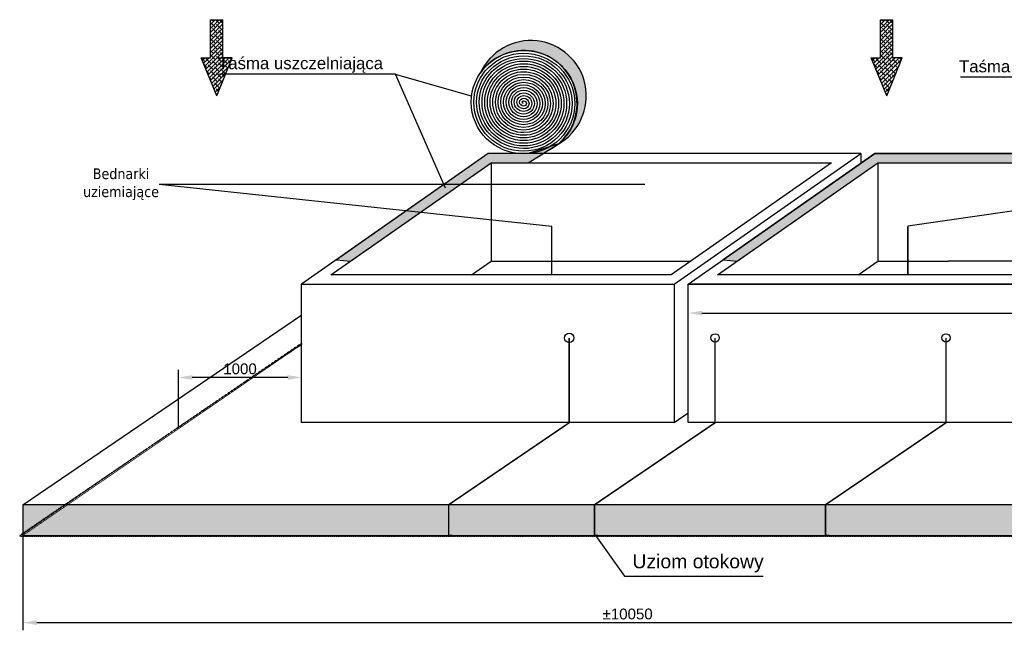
# Model space of a CAD drawing. Header units: millimetres. Extents: x 11359 to 209982, y 9392 to 44475.
# Tile 11 of 32: x 138473 to 144868, y 32074 to 36045. Entities that reach past the tile are written whole.
import ezdxf

# ---------------------------------------------------------------- set-up
doc = ezdxf.new("R2010")
doc.units = ezdxf.units.MM
doc.set_wipeout_variables(frame=1)
for name, pattern in [('DASHED', [19.049999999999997, 12.7, -6.35]), ('DASHED2', [0.375, 0.25, -0.125]), ('DASHEDX2', [38.099999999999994, 25.4, -12.7])]:
    doc.linetypes.add(name, pattern=pattern)
for name, color, linetype in [('Aparatura', 7, 'Continuous'), ('Obudowa', 7, 'Continuous'), ('WYMIARY', 252, 'Continuous')]:
    doc.layers.add(name, color=color, linetype=linetype)
doc.styles.add('Arial', font='arial.ttf')
doc.styles.get("Standard").update_dxf_attribs({"font": 'arial.ttf'})
doc.dimstyles.new('Manfred', dxfattribs={"dimtxt": 70, "dimasz": 90, "dimexe": 50, "dimexo": 0, "dimgap": 20, "dimtad": 1, "dimtoh": 1, "dimdec": 0, "dimzin": 0, "dimdsep": 46, "dimtxsty": 'Standard', "dimcen": 0.09, "dimclrd": 256, "dimclre": 256, "dimclrt": 256, "dimadec": 0, "dimazin": 0, "dimtfac": 1, "dimtdec": 4, "dimtofl": 0, "dimtmove": 0, "dimatfit": 3, "dimfxl": 1, "dimtolj": 1, "dimtzin": 0, "dimarcsym": 0})

# ---------------------------------------------------------------- blocks, each defined once
blk = doc.blocks.new('*D262')
at = {"layer": 'Defpoints', "color": 0, "transparency": 16777216}
for p in [(142814.4533655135, 34136.90121611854), (149884.4533655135, 34136.90121611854), (149884.4533655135, 33875.35198996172)]:
    blk.add_point(p, dxfattribs=at)
at = {"layer": 'WYMIARY', "lineweight": -2, "transparency": 16777216}
for p, q in [((142814.4533655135, 34136.90121611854), (142814.4533655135, 34186.90121611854)), ((149884.4533655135, 33875.35198996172), (149884.4533655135, 34186.90121611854)), ((142904.4533655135, 34136.90121611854), (149794.4533655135, 34136.90121611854))]:
    blk.add_line(p, q, dxfattribs=at)
at = {"layer": 'WYMIARY', "transparency": 16777216}
for points in [[(142904.4533655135, 34151.90121611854), (142904.4533655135, 34121.90121611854), (142814.4533655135, 34136.90121611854)], [(149794.4533655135, 34151.90121611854), (149794.4533655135, 34121.90121611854), (149884.4533655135, 34136.90121611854)]]:
    blk.add_solid(points, dxfattribs=at)
at = {"layer": 'WYMIARY', "transparency": 16777216, "insert": (146349.4533655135, 34192.64132525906), "char_height": 70, "attachment_point": 5}
blk.add_mtext('\\A1;7070', dxfattribs=at)
blk = doc.blocks.new('*D269')
at = {"layer": 'Defpoints', "color": 0, "transparency": 16777216}
for p in [(139504.4550782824, 33718.38567346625), (139504.4550782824, 33395.7730758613), (140304.4533655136, 33425.35198996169)]:
    blk.add_point(p, dxfattribs=at)
at = {"layer": 'WYMIARY', "lineweight": -2, "transparency": 16777216}
for p, q in [((139504.4550782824, 33395.7730758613), (139504.4550782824, 33768.38567346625)), ((140304.4533655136, 33425.35198996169), (140304.4533655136, 33768.38567346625)), ((140214.4533655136, 33718.38567346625), (139594.4550782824, 33718.38567346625))]:
    blk.add_line(p, q, dxfattribs=at)
at = {"layer": 'WYMIARY', "transparency": 16777216}
for points in [[(139594.4550782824, 33733.38567346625), (139594.4550782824, 33703.38567346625), (139504.4550782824, 33718.38567346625)], [(140214.4533655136, 33733.38567346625), (140214.4533655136, 33703.38567346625), (140304.4533655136, 33718.38567346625)]]:
    blk.add_solid(points, dxfattribs=at)
at = {"layer": 'WYMIARY', "color": 1, "transparency": 16777216, "insert": (139904.454221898, 33774.12578260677), "char_height": 70, "attachment_point": 5}
blk.add_mtext('\\A1;1000', dxfattribs=at)
blk = doc.blocks.new('*D270')
at = {"layer": 'Defpoints', "color": 0, "transparency": 16777216}
for p in [(150019.9953974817, 32790.86338329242, -49479680), (138493.9361895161, 32712.40900398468, -49479680), (150019.9953974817, 32124.39486092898)]:
    blk.add_point(p, dxfattribs=at).dxf.unprotected_set("ltscale", 0)
at = {"layer": 'WYMIARY', "lineweight": -2, "transparency": 16777216}
for p, q in [((150019.9953974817, 32790.86338329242), (150019.9953974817, 32074.39486092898)), ((138493.9361895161, 32712.40900398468), (138493.9361895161, 32074.39486092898)), ((138583.9361895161, 32124.39486092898), (149929.9953974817, 32124.39486092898))]:
    blk.add_line(p, q, dxfattribs=at).dxf.unprotected_set("ltscale", 0)
at = {"layer": 'WYMIARY', "transparency": 16777216}
for points in [[(138583.9361895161, 32139.39486092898), (138583.9361895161, 32109.39486092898), (138493.9361895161, 32124.39486092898)], [(149929.9953974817, 32139.39486092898), (149929.9953974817, 32109.39486092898), (150019.9953974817, 32124.39486092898)]]:
    blk.add_solid(points, dxfattribs=at).dxf.unprotected_set("ltscale", 0)
at = {"layer": 'WYMIARY', "color": 1, "transparency": 16777216, "insert": (142421.7331495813, 32180.1349700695), "char_height": 70, "attachment_point": 5}
blk.add_mtext('\\A1;%%p10050', dxfattribs=at).dxf.unprotected_set("ltscale", 0)

msp = doc.modelspace()

# ---------------------------------------------------------------- hatches: boundary and pattern name
at = {"layer": 'Aparatura'}
h = msp.add_hatch(dxfattribs=at)
h.set_pattern_fill('DOTS2', color=256, scale=5, style=0)
h.set_pattern_definition([(0, (84930.61955311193, -17562.22011336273), (0, 127), [0, -127]), (0, (84971.25955311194, -17559.68011336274), (0, 127), [0, -127]), (0, (84948.39955311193, -17531.74011336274), (0, 127), [0, -127]), (0, (84976.33955311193, -17511.42011336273), (0, 127), [0, -127]), (0, (84943.31955311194, -17503.80011336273), (0, 127), [0, -127]), (0, (84953.47955311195, -17473.32011336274), (0, 127), [0, -127]), (0, (84935.69955311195, -17450.46011336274), (0, 127), [0, -127]), (0, (84976.33955311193, -17453.00011336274), (0, 127), [0, -127]), (0, (85006.81955311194, -17447.92011336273), (0, 127), [0, -127]), (0, (85022.05955311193, -17478.40011336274), (0, 127), [0, -127]), (0, (85047.45955311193, -17480.94011336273), (0, 127), [0, -127]), (0, (85047.45955311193, -17526.66011336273), (0, 127), [0, -127]), (0, (85024.59955311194, -17541.90011336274), (0, 127), [0, -127]), (0, (84989.03955311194, -17534.28011336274), (0, 127), [0, -127]), (0, (85011.89955311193, -17511.42011336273), (0, 127), [0, -127]), (0, (84989.03955311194, -17488.56011336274), (0, 127), [0, -127]), (0, (85042.37955311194, -17559.68011336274), (0, 127), [0, -127])])
h.paths.add_polyline_path([(141004.448951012, 32690.90906843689), (150019.9953974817, 32690.88233103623), (150019.9953974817, 32890.84443554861), (138493.9251356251, 32891.53041007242), (138493.9251356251, 32691.56830556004)])
at = {"layer": 'Obudowa'}
h = msp.add_hatch(dxfattribs=at)
h.set_pattern_fill('ANSI38', color=256, scale=5.819777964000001, style=0)
h.set_pattern_definition([(45, (34643.17186982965, 11377.51676156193), (-13.06577417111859, 13.06577417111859), []), (135, (34643.17186982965, 11377.51676156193), (-39.19732251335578, 13.0657741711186), [46.19448758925, -27.71669255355])])
h.paths.add_polyline_path([(139752.9821276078, 35549.40428497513), (139854.0010958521, 35796.04529636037), (139793.3897149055, 35796.04529636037), (139793.3897149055, 36044.50932797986), (139712.57454031, 36044.50932797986), (139712.57454031, 35796.04529636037), (139651.9631593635, 35796.04529636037)])
h = msp.add_hatch(dxfattribs=at)
h.set_pattern_fill('ANSI38', color=256, scale=5.819777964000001, style=0)
h.set_pattern_definition([(45, (38994.65574902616, 11377.51676156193), (-13.06577417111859, 13.06577417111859), []), (135, (38994.65574902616, 11377.51676156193), (-39.19732251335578, 13.0657741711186), [46.19448758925, -27.71669255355])])
h.paths.add_polyline_path([(144104.4660068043, 35549.40428497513), (144205.4849750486, 35796.04529636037), (144144.873594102, 35796.04529636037), (144144.873594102, 36044.50932797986), (144064.0584195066, 36044.50932797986), (144064.0584195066, 35796.04529636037), (144003.44703856, 35796.04529636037)])
h = msp.add_hatch(color=253, dxfattribs=at)
edge = h.paths.add_edge_path()
edge.add_arc((141793.2930661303, 35548.87918607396), 360.1583296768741, 299.389583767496, 515.7646361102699)
edge.add_arc((141747.9417363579, 35499.25297306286), 345.1358437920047, -49.94616642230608, 145.1003862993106, ccw=False)

# ---------------------------------------------------------------- linework, layer by layer
for p, q in [((139712.57454031, 35796.04529636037, -49479680), (139712.57454031, 36044.50932797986, -49479680)), ((139712.57454031, 36044.50932797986, -49479680), (139793.3897149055, 36044.50932797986, -49479680)), ((139793.3897149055, 35796.04529636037, -49479680), (139793.3897149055, 36044.50932797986, -49479680)), ((144064.0584195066, 35796.04529636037, -49479680), (144064.0584195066, 36044.50932797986, -49479680)), ((144064.0584195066, 36044.50932797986, -49479680), (144144.873594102, 36044.50932797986, -49479680)), ((144144.873594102, 35796.04529636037, -49479680), (144144.873594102, 36044.50932797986, -49479680)), ((139752.9821276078, 35549.40428497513, -49479680), (139651.9631593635, 35796.04529636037, -49479680)), ((139651.9631593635, 35796.04529636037, -49479680), (139712.57454031, 35796.04529636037, -49479680)), ((139752.9821276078, 35549.40428497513, -49479680), (139854.0010958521, 35796.04529636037, -49479680)), ((139854.0010958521, 35796.04529636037, -49479680), (139793.3897149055, 35796.04529636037, -49479680)), ((144104.4660068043, 35549.40428497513, -49479680), (144003.44703856, 35796.04529636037, -49479680)), ((144003.44703856, 35796.04529636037, -49479680), (144064.0584195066, 35796.04529636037, -49479680)), ((144104.4660068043, 35549.40428497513, -49479680), (144205.4849750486, 35796.04529636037, -49479680)), ((144205.4849750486, 35796.04529636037, -49479680), (144144.873594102, 35796.04529636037, -49479680))]:
    msp.add_line(p, q, dxfattribs=at)
at = {"layer": 'Obudowa', "elevation": -49479680}
msp.add_lwpolyline([(138493.9075676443, 32890.86881472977), (139396.6081387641, 33505.61758247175)], dxfattribs=at)
msp.add_lwpolyline([(138493.9391898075, 32690.92841139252), (150019.9953974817, 32690.90884967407), (150019.9953974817, 32890.87095418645), (138493.911262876, 32890.87133122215)], close=True, dxfattribs=at)
at = {"layer": 'Obudowa', "color": 5, "linetype": 'DASHED2', "elevation": -49479680}
msp.add_lwpolyline([(150026.6575084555, 32686.41222923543), (138473.4709016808, 32686.40608051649), (138473.4709016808, 32686.40608051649), (150026.6575084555, 32686.41222923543)], close=True, dxfattribs=at).dxf.unprotected_set("ltscale", 0)
at = {"layer": 'Obudowa', "elevation": -49479680}
msp.add_lwpolyline([(142213.1134282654, 32690.90216269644), (142401.6069304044, 32426.07242167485), (143301.0519291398, 32426.07242167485)], dxfattribs=at).dxf.unprotected_set("ltscale", 0)
at = {"layer": 'Obudowa'}
for centre, radius, start, end in [((141793.2930661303, 35548.87918607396, -67002368), 360.1583296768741, 299.3895837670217, 155.7646361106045), ((141747.9417363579, 35499.25297306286, -67002368), 345.1358437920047, 310.0538335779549, 145.1003862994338)]:
    msp.add_arc(centre, radius, start, end, dxfattribs=at)
msp.add_open_spline([(140912.0785708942, 35690.71421808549, -67002368), (140912.0785708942, 35690.71421808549, -67002368), (141405.8255696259, 35548.9742439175, -67002368), (141405.8255696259, 35548.9742439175, -67002368)], degree=3, dxfattribs=at)

# ---------------------------------------------------------------- texts
at = {"layer": 'Obudowa', "char_height": 78, "width": 1724.299309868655, "attachment_point": 1, "style": 'Arial'}
for insert in [(139761.53885025, 35800.59176347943, -67002368), (144573.8298923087, 35780.02943987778, -49479680)]:
    msp.add_mtext('Taśma uszczelniająca', dxfattribs=dict(at, insert=insert))
at = {"layer": 'Obudowa', "color": 7, "insert": (139131.7388967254, 34974.51364085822, -49479680), "char_height": 50, "attachment_point": 5}
msp.add_mtext('\\fTahoma|b0|i0|c238|p32;\\H1.4x;Bednarki \\Puziemiające', dxfattribs=at)
at = {"layer": 'Obudowa', "insert": (142453.1973566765, 32567.7651822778, -49479680), "char_height": 89.98625788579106, "width": 1258.764231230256, "attachment_point": 1, "style": 'Arial'}
msp.add_mtext('Uziom otokowy', dxfattribs=at).dxf.unprotected_set("ltscale", 0)

# ---------------------------------------------------------------- dimensions: what is measured, and where the dimension line sits
at = {"layer": 'WYMIARY'}
dim = msp.add_linear_dim(base=(150019.9953974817, 32124.39486092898), p1=(138493.9361895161, 32712.40900398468, -49479680), p2=(150019.9953974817, 32790.86338329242, -49479680), text='%%p10050', dimstyle='Manfred', override={"dimtxsty": 'Standard', "dimclrt": 1, "dimtfill": 0, "dimtfillclr": 0}, dxfattribs=at)
dim.commit()
dim.dimension.update_dxf_attribs({"geometry": '*D270', "text_midpoint": (142421.7331495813, 32124.39486092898), "dimtype": 160})
dim.dimension.dxf.unprotected_set("ltscale", 0)

# ---------------------------------------------------------------- wipeouts: each hides what was drawn before it
msp.add_wipeout([(140304.4533655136, 34325.35198996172), (141516.79839106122, 35174.24511576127), (143936.79839106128, 35174.24511576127), (143936.79839106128, 35111.22643732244), (144026.79839106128, 35174.24511576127), (151096.79839106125, 35174.24511576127), (151096.79839106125, 34274.24511576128), (149884.4533655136, 33425.35198996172), (142814.4533655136, 33425.35198996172), (142814.4533655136, 33488.37066840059), (142724.4533655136, 33425.35198996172), (140304.4533655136, 33425.35198996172)]).translate(0, 0, -49479680).dxf.layer = 'Obudowa'

# ---------------------------------------------------------------- next in the draw order: hatches: boundary and pattern name
at = {"layer": 'Obudowa'}
for points in [[(140531.230625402, 34484.14313683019), (140622.9521530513, 34475.12076658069), (141535.7163183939, 35114.24511576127), (141776.1464312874, 35114.24511576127), (141973.2954434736, 35237.84437075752), (141775.0642635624, 35174.24511576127), (141516.7983910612, 35174.24511576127)], [(143041.230625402, 34484.14313683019), (143132.9521530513, 34475.12076658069), (144045.7163183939, 35114.24511576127), (146686.1464312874, 35114.24511576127), (146883.2954434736, 35237.84437075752), (146685.0642635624, 35174.24511576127), (144026.7983910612, 35174.24511576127)]]:
    msp.add_hatch(color=253, dxfattribs=at).paths.add_polyline_path(points)

# ---------------------------------------------------------------- next in the draw order: linework, layer by layer
at = {"layer": 'Aparatura'}
for points, elevation in [([(141516.7983910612, 35174.24511576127), (140304.4533655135, 34325.35198996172), (142724.4533655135, 34325.35198996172), (143936.7983910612, 35174.24511576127), (141516.7983910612, 35174.24511576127)], -67002368), ([(139379.9178561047, 34974.51364085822), (142533.5599373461, 34974.51364085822)], -49479680), ([(139379.9178561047, 34974.51364085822), (141928.4413199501, 34701.57897510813)], -49479680), ([(145981.1964654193, 34952.69038321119), (144241.9124294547, 34701.57897510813)], -49479680), ([(141535.7163183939, 34474.24511576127), (142107.260926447, 34474.24511576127)], -67002368), ([(142107.260926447, 34474.24511576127), (142832.4879786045, 34474.24511576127)], -67002368), ([(149992.4879786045, 34474.24511576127), (144504.7987017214, 34474.24511576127)], -49479680), ([(138493.9075676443, 32890.86881472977), (140299.3087098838, 34120.36635021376)], -49479680)]:
    msp.add_lwpolyline(points, dxfattribs=dict(at, elevation=elevation))
at = {"layer": 'Aparatura', "color": 3, "const_width": 10, "elevation": -9794551808}
for points in [[(142042.4533655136, 33975.60940973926), (142042.5038849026, 33424.14607926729), (141259.6113156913, 32890.9878454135), (141259.5608344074, 32691.01632782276), (141282.313487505, 32691.01623586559)], [(142989.4533655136, 33975.35198996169), (142989.5038849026, 33423.88865948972), (142206.6113156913, 32890.73042563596), (142206.5608344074, 32690.75890804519), (142229.313487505, 32690.75881608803)]]:
    msp.add_lwpolyline(points, dxfattribs=at)
at = {"layer": 'Aparatura', "color": 2, "linetype": 'DASHED', "ltscale": 3, "const_width": 10, "elevation": -9794551808}
for points in [[(142042.4533655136, 33975.60940973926), (142042.5038849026, 33424.14607926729), (141259.6113156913, 32890.9878454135), (141259.5608344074, 32691.01632782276), (141282.313487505, 32691.01623586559)], [(142989.4533655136, 33975.35198996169), (142989.5038849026, 33423.88865948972), (142206.6113156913, 32890.73042563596), (142206.5608344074, 32690.75890804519), (142229.313487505, 32690.75881608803)]]:
    msp.add_lwpolyline(points, dxfattribs=at)
at = {"layer": 'Aparatura', "color": 5, "const_width": 10, "elevation": -9794551808}
msp.add_lwpolyline([(144489.4533655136, 33975.35198996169), (144489.453370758, 33423.80543337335), (143706.6829259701, 32890.73036756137), (143706.6829257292, 32690.76826304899), (143731.9283376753, 32690.76826221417)], dxfattribs=at)
at = {"layer": 'Obudowa'}
for p, q in [((141535.7163183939, 35114.24511576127, -67002368), (141535.7163183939, 34474.24511576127, -67002368)), ((144045.7163183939, 35114.24511576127, -49479680), (144045.7163183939, 34474.24511576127, -49479680)), ((141408.7637779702, 34385.35198996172, -67002368), (141535.7163183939, 34474.24511576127, -67002368)), ((143918.7637779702, 34385.35198996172, -49479680), (144045.7163183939, 34474.24511576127, -49479680)), ((144045.7163183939, 34474.24511576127, -49479680), (144504.7987017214, 34474.24511576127, -67002368))]:
    msp.add_line(p, q, dxfattribs=at)
for points, elevation in [([(140531.230625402, 34484.14313683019), (140622.9521530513, 34475.12076658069), (141535.7163183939, 35114.24511576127), (141776.1464312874, 35114.24511576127), (141973.2954434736, 35237.84437075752), (141775.0642635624, 35174.24511576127), (141516.7983910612, 35174.24511576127), (140531.230625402, 34484.14313683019)], -67002368), ([(143041.230625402, 34484.14313683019), (143132.9521530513, 34475.12076658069), (144045.7163183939, 35114.24511576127), (146686.1464312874, 35114.24511576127), (146883.2954434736, 35237.84437075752), (146685.0642635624, 35174.24511576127), (144026.7983910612, 35174.24511576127), (143041.230625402, 34484.14313683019)], -49479680), ([(144026.7983910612, 35174.24511576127), (151096.7983910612, 35174.24511576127), (149884.4533655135, 34325.35198996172), (142814.4533655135, 34325.35198996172), (143201.3546983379, 34596.26321974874)], -49479680), ([(143201.3546983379, 34596.26321974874), (144026.7983910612, 35174.24511576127)], -49479680), ([(143936.7983910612, 35174.24511576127), (143936.7983910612, 35111.22643732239)], -49479680), ([(140795.9615060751, 34596.26321974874), (141535.7163183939, 35114.24511576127), (143746.5027029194, 35114.24511576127), (142705.5354381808, 34385.35198996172), (140494.7490536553, 34385.35198996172), (140795.9615060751, 34596.26321974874)], -67002368), ([(143305.9615060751, 34596.26321974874), (144045.7163183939, 35114.24511576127), (150906.5027029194, 35114.24511576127), (149865.5354381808, 34385.35198996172), (143004.7490536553, 34385.35198996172), (143305.9615060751, 34596.26321974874)], -49479680), ([(142724.4533655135, 33425.35198996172), (142814.4533655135, 33488.37066840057)], -49479680)]:
    msp.add_lwpolyline(points, dxfattribs=dict(at, elevation=elevation))
at = {"layer": 'Obudowa', "color": 3, "const_width": 5, "elevation": -49479680}
msp.add_lwpolyline([(140304.9785955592, 33933.78087272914), (138493.9075676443, 32690.90671021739), (150019.9953974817, 32690.88233103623), (152998.7926013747, 34710.61006482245), (151096.7983910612, 34719.65669077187)], dxfattribs=at).dxf.unprotected_set("ltscale", 0)
at = {"layer": 'Obudowa', "color": 3, "const_width": 10, "elevation": -128237568}
msp.add_lwpolyline([(141928.4413199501, 34385.35198996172), (141928.4413199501, 34701.57897510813)], dxfattribs=at)
at = {"layer": 'Obudowa', "color": 2, "linetype": 'DASHED', "ltscale": 3, "const_width": 10, "elevation": -128237568}
msp.add_lwpolyline([(141928.4413199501, 34385.35198996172), (141928.4413199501, 34701.57897510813)], dxfattribs=at)
at = {"layer": 'Obudowa', "color": 5, "const_width": 10, "elevation": -49479680}
msp.add_lwpolyline([(144241.9124294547, 34385.35198996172), (144241.9124294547, 34701.57897510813)], dxfattribs=at)
at = {"layer": 'Obudowa'}
for points, elevation in [([(140304.4533655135, 34325.35198996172), (142724.4533655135, 34325.35198996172), (142724.4533655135, 33425.35198996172), (140304.4533655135, 33425.35198996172)], -67002368), ([(142814.4533655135, 34325.35198996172), (149884.4533655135, 34325.35198996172), (149884.4533655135, 33425.35198996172), (142814.4533655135, 33425.35198996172)], -49479680)]:
    msp.add_lwpolyline(points, close=True, dxfattribs=dict(at, elevation=elevation))
at = {"layer": 'Obudowa', "color": 5, "linetype": 'DASHEDX2', "elevation": -49479680}
msp.add_lwpolyline([(140305.6253962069, 33941.65596877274, 0.0004145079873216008), (139649.9733821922, 33493.94305039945, 0.0004181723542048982), (138995.0678844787, 33045.13885909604), (138473.4709016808, 32686.40608051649), (138488.0959224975, 32701.30813184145), (139977.7065989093, 33717.93539608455), (140304.9785955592, 33933.78087272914)], format="xyb", dxfattribs=at).dxf.unprotected_set("ltscale", 0)
at = {"layer": 'Obudowa', "linetype": 'Continuous', "ltscale": 25.4}
for centre in [(142989.4533655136, 33975.35198996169, -9794551808), (144489.4533655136, 33975.35198996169, -9794551808)]:
    msp.add_circle(centre, 27.49989, dxfattribs=at)
at = {"layer": 'Obudowa', "color": 7, "lineweight": 25, "extrusion": (0, 0, -1)}
msp.add_ellipse((142042.4533655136, 33975.60940973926, -9794551808), major_axis=(0, 29.9985), ratio=1, start_param=0, end_param=6.28318, dxfattribs=at)
at = {"layer": 'Obudowa'}
for points, knots in [([(141746.5496826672, 35499.46228847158, -67002368), (141741.728966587, 35499.46228847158, -67002368), (141737.8248655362, 35503.32274118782, -67002368), (141737.8248655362, 35508.08040967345, -67002368), (141737.8248655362, 35508.08040967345, -67002368), (141737.8248655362, 35512.83807815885, -67002368), (141741.728966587, 35516.69368106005, -67002368), (141746.5496826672, 35516.69368106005, -67002368), (141746.5496826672, 35516.69368106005, -67002368), (141756.1862650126, 35516.69368106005, -67002368), (141763.9993169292, 35508.97762544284, -67002368), (141763.9993169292, 35499.46228847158, -67002368), (141763.9993169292, 35499.46228847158, -67002368), (141763.9993169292, 35489.94695150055, -67002368), (141756.1862650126, 35482.2260460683, -67002368), (141746.5496826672, 35482.2260460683, -67002368), (141746.5496826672, 35482.2260460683, -67002368), (141732.0923842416, 35482.2260460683, -67002368), (141720.3703814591, 35493.80255440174, -67002368), (141720.3703814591, 35508.08040967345, -67002368), (141720.3703814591, 35508.08040967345, -67002368), (141720.3703814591, 35522.35826494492, -67002368), (141732.0923842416, 35533.92992346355, -67002368), (141746.5496826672, 35533.92992346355, -67002368), (141746.5496826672, 35533.92992346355, -67002368), (141765.822847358, 35533.92992346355, -67002368), (141781.4538010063, 35518.49781222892, -67002368), (141781.4538010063, 35499.46228847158, -67002368), (141781.4538010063, 35499.46228847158, -67002368), (141781.4538010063, 35480.42676471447, -67002368), (141765.822847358, 35464.99465347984, -67002368), (141746.5496826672, 35464.99465347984, -67002368), (141746.5496826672, 35464.99465347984, -67002368), (141722.4509520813, 35464.99465347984, -67002368), (141702.9207471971, 35484.28236761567, -67002368), (141702.9207471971, 35508.08040967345, -67002368), (141702.9207471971, 35508.08040967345, -67002368), (141702.9207471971, 35531.87360191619, -67002368), (141722.4509520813, 35551.16131605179, -67002368), (141746.5496826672, 35551.16131605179, -67002368), (141746.5496826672, 35551.16131605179, -67002368), (141775.4642795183, 35551.16131605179, -67002368), (141798.9034352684, 35528.01799901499, -67002368), (141798.9034352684, 35499.46228847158, -67002368), (141798.9034352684, 35499.46228847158, -67002368), (141798.9034352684, 35470.91142774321, -67002368), (141775.4642795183, 35447.76326089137, -67002368), (141746.5496826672, 35447.76326089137, -67002368), (141746.5496826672, 35447.76326089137, -67002368), (141712.8192195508, 35447.76326089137, -67002368), (141685.471112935, 35474.76703064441, -67002368), (141685.471112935, 35508.08040967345, -67002368), (141685.471112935, 35508.08040967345, -67002368), (141685.471112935, 35541.38893888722, -67002368), (141712.8192195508, 35568.3975584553, -67002368), (141746.5496826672, 35568.3975584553, -67002368), (141746.5496826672, 35568.3975584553, -67002368), (141785.1008618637, 35568.3975584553, -67002368), (141816.3530695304, 35537.53333598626, -67002368), (141816.3530695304, 35499.46228847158, -67002368), (141816.3530695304, 35499.46228847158, -67002368), (141816.3530695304, 35461.39609077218, -67002368), (141785.1008618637, 35430.53186830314, -67002368), (141746.5496826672, 35430.53186830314, -67002368), (141746.5496826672, 35430.53186830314, -67002368), (141703.1777873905, 35430.53186830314, -67002368), (141668.016628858, 35465.25169367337, -67002368), (141668.016628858, 35508.08040967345, -67002368), (141668.016628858, 35508.08040967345, -67002368), (141668.016628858, 35550.90912567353, -67002368), (141703.1777873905, 35585.62895104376, -67002368), (141746.5496826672, 35585.62895104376, -67002368), (141746.5496826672, 35585.62895104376, -67002368), (141794.7422940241, 35585.62895104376, -67002368), (141833.8075536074, 35547.05352277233, -67002368), (141833.8075536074, 35499.46228847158, -67002368), (141833.8075536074, 35499.46228847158, -67002368), (141833.8075536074, 35451.87105417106, -67002368), (141794.7422940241, 35413.29562589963, -67002368), (141746.5496826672, 35413.29562589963, -67002368), (141746.5496826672, 35413.29562589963, -67002368), (141693.5363552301, 35413.29562589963, -67002368), (141650.566994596, 35455.73150688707, -67002368), (141650.566994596, 35508.08040967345, -67002368), (141650.566994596, 35508.08040967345, -67002368), (141650.566994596, 35560.42446264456, -67002368), (141693.5363552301, 35602.86519344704, -67002368), (141746.5496826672, 35602.86519344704, -67002368), (141746.5496826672, 35602.86519344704, -67002368), (141804.3788763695, 35602.86519344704, -67002368), (141851.2571878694, 35556.56885974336, -67002368), (141851.2571878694, 35499.46228847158, -67002368), (141851.2571878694, 35499.46228847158, -67002368), (141851.2571878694, 35442.35571720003, -67002368), (141804.3788763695, 35396.06423331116, -67002368), (141746.5496826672, 35396.06423331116, -67002368), (141746.5496826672, 35396.06423331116, -67002368), (141683.8997728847, 35396.06423331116, -67002368), (141633.1125105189, 35446.21616991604, -67002368), (141633.1125105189, 35508.08040967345, -67002368), (141633.1125105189, 35508.08040967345, -67002368), (141633.1125105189, 35569.94464943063, -67002368), (141683.8997728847, 35620.09658603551, -67002368), (141746.5496826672, 35620.09658603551, -67002368), (141746.5496826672, 35620.09658603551, -67002368), (141814.0154587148, 35620.09658603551, -67002368), (141868.7116719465, 35566.08419671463, -67002368), (141868.7116719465, 35499.46228847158, -67002368), (141868.7116719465, 35499.46228847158, -67002368), (141868.7116719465, 35432.84038022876, -67002368), (141814.0154587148, 35378.82799090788, -67002368), (141746.5496826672, 35378.82799090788, -67002368), (141746.5496826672, 35378.82799090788, -67002368), (141674.2631905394, 35378.82799090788, -67002368), (141615.6628762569, 35436.69598312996, -67002368), (141615.6628762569, 35508.08040967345, -67002368), (141615.6628762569, 35508.08040967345, -67002368), (141615.6628762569, 35579.46483621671, -67002368), (141674.2631905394, 35637.32797862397, -67002368), (141746.5496826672, 35637.32797862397, -67002368), (141746.5496826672, 35637.32797862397, -67002368), (141823.6568908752, 35637.32797862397, -67002368), (141886.1613062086, 35575.6043835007, -67002368), (141886.1613062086, 35499.46228847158, -67002368), (141886.1613062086, 35499.46228847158, -67002368), (141886.1613062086, 35423.32019344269, -67002368), (141823.6568908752, 35361.59659831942, -67002368), (141746.5496826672, 35361.59659831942, -67002368), (141746.5496826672, 35361.59659831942, -67002368), (141664.621758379, 35361.59659831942, -67002368), (141598.2083921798, 35427.17579634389, -67002368), (141598.2083921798, 35508.08040967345, -67002368), (141598.2083921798, 35508.08040967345, -67002368), (141598.2083921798, 35588.98017318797, -67002368), (141664.621758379, 35654.55937121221, -67002368), (141746.5496826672, 35654.55937121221, -67002368), (141746.5496826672, 35654.55937121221, -67002368), (141833.2934732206, 35654.55937121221, -67002368), (141903.6157902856, 35585.12457028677, -67002368), (141903.6157902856, 35499.46228847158, -67002368), (141903.6157902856, 35499.46228847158, -67002368), (141903.6157902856, 35413.80485647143, -67002368), (141833.2934732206, 35344.36035591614, -67002368), (141746.5496826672, 35344.36035591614, -67002368), (141746.5496826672, 35344.36035591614, -67002368), (141654.9851760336, 35344.36035591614, -67002368), (141580.7587579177, 35417.66045937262, -67002368), (141580.7587579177, 35508.08040967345, -67002368), (141580.7587579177, 35508.08040967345, -67002368), (141580.7587579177, 35598.50035997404, -67002368), (141654.9851760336, 35671.79561361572, -67002368), (141746.5496826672, 35671.79561361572, -67002368), (141746.5496826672, 35671.79561361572, -67002368), (141842.9300555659, 35671.79561361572, -67002368), (141921.0654245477, 35594.63990725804, -67002368), (141921.0654245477, 35499.46228847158, -67002368), (141921.0654245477, 35499.46228847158, -67002368), (141921.0654245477, 35404.28951950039, -67002368), (141842.9300555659, 35327.12896332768, -67002368), (141746.5496826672, 35327.12896332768, -67002368), (141746.5496826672, 35327.12896332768, -67002368), (141645.3485936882, 35327.12896332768, -67002368), (141563.3091236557, 35408.14512240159, -67002368), (141563.3091236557, 35508.08040967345, -67002368), (141563.3091236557, 35508.08040967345, -67002368), (141563.3091236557, 35608.01569694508, -67002368), (141645.3485936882, 35689.02700620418, -67002368), (141746.5496826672, 35689.02700620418, -67002368), (141746.5496826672, 35689.02700620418, -67002368), (141852.5714877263, 35689.02700620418, -67002368), (141938.5150588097, 35604.16009404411, -67002368), (141938.5150588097, 35499.46228847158, -67002368), (141938.5150588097, 35499.46228847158, -67002368), (141938.5150588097, 35394.76933271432, -67002368), (141852.5714877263, 35309.8927209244, -67002368), (141746.5496826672, 35309.8927209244, -67002368), (141746.5496826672, 35309.8927209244, -67002368), (141635.7120113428, 35309.8927209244, -67002368), (141545.8594893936, 35398.62493561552, -67002368), (141545.8594893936, 35508.08040967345, -67002368), (141545.8594893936, 35508.08040967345, -67002368), (141545.8594893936, 35617.53103391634, -67002368), (141635.7120113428, 35706.26324860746, -67002368), (141746.5496826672, 35706.26324860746, -67002368), (141746.5496826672, 35706.26324860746, -67002368), (141862.2032202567, 35706.26324860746, -67002368), (141955.9646930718, 35613.67543101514, -67002368), (141955.9646930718, 35499.46228847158, -67002368), (141955.9646930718, 35499.46228847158, -67002368), (141955.9646930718, 35385.24914592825, -67002368), (141862.2032202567, 35292.66132833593, -67002368), (141746.5496826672, 35292.66132833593, -67002368), (141746.5496826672, 35292.66132833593, -67002368), (141626.0705791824, 35292.66132833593, -67002368), (141528.4050053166, 35389.10959864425, -67002368), (141528.4050053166, 35508.08040967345, -67002368), (141528.4050053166, 35508.08040967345, -67002368), (141528.4050053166, 35627.05122070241, -67002368), (141626.0705791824, 35723.49464119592, -67002368), (141746.5496826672, 35723.49464119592, -67002368), (141746.5496826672, 35723.49464119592, -67002368), (141871.8446524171, 35723.49464119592, -67002368), (141973.4191771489, 35623.19076798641, -67002368), (141973.4191771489, 35499.46228847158, -67002368), (141973.4191771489, 35499.46228847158, -67002368), (141973.4191771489, 35375.73380895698, -67002368), (141871.8446524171, 35275.42508593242, -67002368), (141746.5496826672, 35275.42508593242, -67002368), (141746.5496826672, 35275.42508593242, -67002368), (141616.433996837, 35275.42508593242, -67002368), (141510.9553710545, 35379.59426167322, -67002368), (141510.9553710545, 35508.08040967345, -67002368), (141510.9553710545, 35508.08040967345, -67002368), (141510.9553710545, 35636.57140748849, -67002368), (141616.433996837, 35740.7308835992, -67002368), (141746.5496826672, 35740.7308835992, -67002368), (141746.5496826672, 35740.7308835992, -67002368), (141881.4860845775, 35740.7308835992, -67002368), (141990.8688114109, 35632.71095477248, -67002368), (141990.8688114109, 35499.46228847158, -67002368), (141990.8688114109, 35499.46228847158, -67002368), (141990.8688114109, 35366.21362217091, -67002368), (141881.4860845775, 35258.198543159, -67002368), (141746.5496826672, 35258.198543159, -67002368), (141746.5496826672, 35258.198543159, -67002368), (141606.7974144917, 35258.198543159, -67002368), (141493.5008869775, 35370.07407488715, -67002368), (141493.5008869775, 35508.08040967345, -67002368), (141493.5008869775, 35508.08040967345, -67002368), (141493.5008869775, 35646.08674445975, -67002368), (141606.7974144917, 35757.96227618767, -67002368), (141746.5496826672, 35757.96227618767, -67002368), (141746.5496826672, 35757.96227618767, -67002368), (141891.1226669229, 35757.96227618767, -67002368), (142008.3232954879, 35642.22629174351, -67002368), (142008.3232954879, 35499.46228847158, -67002368), (142008.3232954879, 35499.46228847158, -67002368), (142008.3232954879, 35356.69828519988, -67002368), (141891.1226669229, 35240.96230075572, -67002368), (141746.5496826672, 35240.96230075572, -67002368), (141746.5496826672, 35240.96230075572, -67002368), (141597.1559823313, 35240.96230075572, -67002368), (141476.0464029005, 35360.55388810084, -67002368), (141476.0464029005, 35508.08040967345, -67002368), (141476.0464029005, 35508.08040967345, -67002368), (141476.0464029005, 35655.60693124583, -67002368), (141597.1559823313, 35775.19851859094, -67002368), (141746.5496826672, 35775.19851859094, -67002368), (141746.5496826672, 35775.19851859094, -67002368), (141900.7592492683, 35775.19851859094, -67002368), (142025.7729297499, 35651.74647852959, -67002368), (142025.7729297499, 35499.46228847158, -67002368), (142025.7729297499, 35499.46228847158, -67002368), (142025.7729297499, 35347.18294822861, -67002368), (141900.7592492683, 35223.73090816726, -67002368), (141746.5496826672, 35223.73090816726, -67002368), (141746.5496826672, 35223.73090816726, -67002368), (141587.5145501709, 35223.73090816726, -67002368), (141458.6016184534, 35351.03855112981, -67002368), (141458.6016184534, 35508.08040967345, -67002368), (141458.6016184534, 35508.08040967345, -67002368), (141458.6016184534, 35665.12226821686, -67002368), (141587.5145501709, 35792.42991117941, -67002368), (141746.5496826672, 35792.42991117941, -67002368), (141746.5496826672, 35792.42991117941, -67002368), (141910.4006814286, 35792.42991117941, -67002368), (142043.2225640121, 35661.2666653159, -67002368), (142043.2225640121, 35499.46228847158, -67002368), (142043.2225640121, 35499.46228847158, -67002368), (142043.2225640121, 35337.66276144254, -67002368), (141910.4006814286, 35206.49466576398, -67002368), (141746.5496826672, 35206.49466576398, -67002368), (141746.5496826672, 35206.49466576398, -67002368), (141577.8828176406, 35206.49466576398, -67002368), (141441.1471343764, 35341.51836434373, -67002368), (141441.1471343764, 35508.08040967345, -67002368), (141441.1471343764, 35508.08040967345, -67002368), (141441.1471343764, 35674.63760518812, -67002368), (141577.8828176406, 35809.66615358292, -67002368), (141746.5496826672, 35809.66615358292, -67002368), (141746.5496826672, 35809.66615358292, -67002368), (141920.0372637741, 35809.66615358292, -67002368), (142060.677048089, 35670.78200228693, -67002368), (142060.677048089, 35499.46228847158, -67002368), (142060.677048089, 35499.46228847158, -67002368), (142060.677048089, 35328.14257465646, -67002368), (141920.0372637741, 35189.26327317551, -67002368), (141746.5496826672, 35189.26327317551, -67002368), (141746.5496826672, 35189.26327317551, -67002368), (141568.2413854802, 35189.26327317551, -67002368), (141423.6975001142, 35332.00302737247, -67002368), (141423.6975001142, 35508.08040967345, -67002368), (141423.6975001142, 35508.08040967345, -67002368), (141423.6975001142, 35684.1577919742, -67002368), (141568.2413854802, 35826.89754617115, -67002368), (141746.5496826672, 35826.89754617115, -67002368), (141746.5496826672, 35826.89754617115, -67002368), (141929.6738461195, 35826.89754617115, -67002368), (142078.1266823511, 35680.302189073, -67002368), (142078.1266823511, 35499.46228847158, -67002368), (142078.1266823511, 35499.46228847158, -67002368), (142078.1266823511, 35318.62238787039, -67002368), (141929.6738461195, 35172.02703077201, -67002368), (141746.5496826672, 35172.02703077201, -67002368), (141746.5496826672, 35172.02703077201, -67002368), (141558.6048031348, 35172.02703077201, -67002368), (141406.2430160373, 35322.48769040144, -67002368), (141406.2430160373, 35508.08040967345, -67002368), (141406.2430160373, 35508.08040967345, -67002368), (141406.2430160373, 35693.67797876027, -67002368), (141558.6048031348, 35844.12893875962, -67002368), (141746.5496826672, 35844.12893875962, -67002368), (141746.5496826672, 35844.12893875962, -67002368), (141939.3104284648, 35844.12893875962, -67002368), (142095.5811664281, 35689.81752604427, -67002368), (142095.5811664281, 35499.46228847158, -67002368), (142095.5811664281, 35499.46228847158, -67002368), (142095.5811664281, 35361.6208473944, -67002368), (142013.6386926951, 35242.67913525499, -67002368), (141895.2304602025, 35187.5415888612, -67002368)], [0, 0, 0, 0, 0.0125, 0.0125, 0.0125, 0.012500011, 0.025, 0.025, 0.025, 0.025000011, 0.03750000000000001, 0.03750000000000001, 0.03750000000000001, 0.03750001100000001, 0.05, 0.05, 0.05, 0.050000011, 0.0625, 0.0625, 0.0625, 0.062500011, 0.075, 0.075, 0.075, 0.07500001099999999, 0.0875, 0.0875, 0.0875, 0.08750001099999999, 0.09999999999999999, 0.09999999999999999, 0.09999999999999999, 0.100000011, 0.1125, 0.1125, 0.1125, 0.112500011, 0.125, 0.125, 0.125, 0.125000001, 0.1375, 0.1375, 0.1375, 0.137500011, 0.15, 0.15, 0.15, 0.150000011, 0.1625, 0.1625, 0.1625, 0.162500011, 0.175, 0.175, 0.175, 0.175000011, 0.1875, 0.1875, 0.1875, 0.187500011, 0.2, 0.2, 0.2, 0.200000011, 0.2125, 0.2125, 0.2125, 0.212500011, 0.2250000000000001, 0.2250000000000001, 0.2250000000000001, 0.2250000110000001, 0.2375000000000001, 0.2375000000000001, 0.2375000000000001, 0.2375000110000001, 0.2500000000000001, 0.2500000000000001, 0.2500000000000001, 0.2500000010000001, 0.2625000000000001, 0.2625000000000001, 0.2625000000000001, 0.2625000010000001, 0.2750000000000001, 0.2750000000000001, 0.2750000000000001, 0.2750000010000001, 0.2875000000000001, 0.2875000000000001, 0.2875000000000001, 0.2875000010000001, 0.3000000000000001, 0.3000000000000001, 0.3000000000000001, 0.3000000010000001, 0.3125000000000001, 0.3125000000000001, 0.3125000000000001, 0.3125000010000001, 0.3250000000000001, 0.3250000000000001, 0.3250000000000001, 0.3250000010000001, 0.3375000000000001, 0.3375000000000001, 0.3375000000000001, 0.3375000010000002, 0.3500000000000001, 0.3500000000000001, 0.3500000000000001, 0.3500000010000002, 0.3625000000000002, 0.3625000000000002, 0.3625000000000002, 0.3625000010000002, 0.3750000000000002, 0.3750000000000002, 0.3750000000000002, 0.3750000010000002, 0.3875000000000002, 0.3875000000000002, 0.3875000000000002, 0.3875000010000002, 0.4000000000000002, 0.4000000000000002, 0.4000000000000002, 0.4000000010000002, 0.4125000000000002, 0.4125000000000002, 0.4125000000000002, 0.4125000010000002, 0.4250000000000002, 0.4250000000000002, 0.4250000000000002, 0.4250000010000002, 0.4375000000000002, 0.4375000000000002, 0.4375000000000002, 0.4375000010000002, 0.4500000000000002, 0.4500000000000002, 0.4500000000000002, 0.4500000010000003, 0.4625000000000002, 0.4625000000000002, 0.4625000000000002, 0.4625000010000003, 0.4750000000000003, 0.4750000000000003, 0.4750000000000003, 0.4750000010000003, 0.4875000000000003, 0.4875000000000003, 0.4875000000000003, 0.4875000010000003, 0.5000000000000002, 0.5000000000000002, 0.5000000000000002, 0.5000000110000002, 0.5125000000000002, 0.5125000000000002, 0.5125000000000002, 0.5125000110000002, 0.5250000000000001, 0.5250000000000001, 0.5250000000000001, 0.5250000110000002, 0.5375000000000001, 0.5375000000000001, 0.5375000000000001, 0.5375000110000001, 0.55, 0.55, 0.55, 0.5500000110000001, 0.5625, 0.5625, 0.5625, 0.562500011, 0.575, 0.575, 0.575, 0.575000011, 0.5874999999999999, 0.5874999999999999, 0.5874999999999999, 0.5875000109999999, 0.5999999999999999, 0.5999999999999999, 0.5999999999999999, 0.6000000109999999, 0.6124999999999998, 0.6124999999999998, 0.6124999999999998, 0.6125000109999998, 0.6249999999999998, 0.6249999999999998, 0.6249999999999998, 0.6250000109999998, 0.6374999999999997, 0.6374999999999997, 0.6374999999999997, 0.6375000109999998, 0.6499999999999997, 0.6499999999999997, 0.6499999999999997, 0.6500000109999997, 0.6624999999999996, 0.6624999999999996, 0.6624999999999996, 0.6625000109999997, 0.6749999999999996, 0.6749999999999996, 0.6749999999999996, 0.6750000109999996, 0.6874999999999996, 0.6874999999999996, 0.6874999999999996, 0.6875000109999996, 0.6999999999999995, 0.6999999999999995, 0.6999999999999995, 0.7000000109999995, 0.7124999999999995, 0.7124999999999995, 0.7124999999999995, 0.7125000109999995, 0.7249999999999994, 0.7249999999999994, 0.7249999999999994, 0.7250000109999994, 0.7374999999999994, 0.7374999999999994, 0.7374999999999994, 0.7375000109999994, 0.7499999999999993, 0.7499999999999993, 0.7499999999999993, 0.7500000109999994, 0.7624999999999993, 0.7624999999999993, 0.7624999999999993, 0.7625000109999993, 0.7749999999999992, 0.7749999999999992, 0.7749999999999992, 0.7750000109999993, 0.7874999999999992, 0.7874999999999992, 0.7874999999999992, 0.7875000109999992, 0.7999999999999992, 0.7999999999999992, 0.7999999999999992, 0.8000000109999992, 0.8124999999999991, 0.8124999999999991, 0.8124999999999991, 0.8125000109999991, 0.8249999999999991, 0.8249999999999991, 0.8249999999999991, 0.8250000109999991, 0.837499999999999, 0.837499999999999, 0.837499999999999, 0.837500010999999, 0.849999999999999, 0.849999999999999, 0.849999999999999, 0.850000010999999, 0.8624999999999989, 0.8624999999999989, 0.8624999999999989, 0.862500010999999, 0.8749999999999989, 0.8749999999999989, 0.8749999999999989, 0.8750000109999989, 0.8874999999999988, 0.8874999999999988, 0.8874999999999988, 0.8875000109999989, 0.8999999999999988, 0.8999999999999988, 0.8999999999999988, 0.9000000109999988, 0.9124999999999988, 0.9124999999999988, 0.9124999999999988, 0.9125000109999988, 0.9249999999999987, 0.9249999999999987, 0.9249999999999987, 0.9250000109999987, 0.9374999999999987, 0.9374999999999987, 0.9374999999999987, 0.9375000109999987, 0.9499999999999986, 0.9499999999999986, 0.9499999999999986, 0.9500000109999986, 0.9624999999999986, 0.9624999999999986, 0.9624999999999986, 0.9625000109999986, 0.9749999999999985, 0.9749999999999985, 0.9749999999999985, 0.9750000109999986, 0.9874999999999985, 0.9874999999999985, 0.9874999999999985, 0.9875000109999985, 1, 1, 1, 1]), ([(141238.5344685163, 34949.23114808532, -67002368), (141238.5344685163, 34949.23114808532, -67002368), (140914.0759090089, 35690.71421808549, -67002368), (140914.0759090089, 35690.71421808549, -67002368), (140914.0759090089, 35690.71421808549, -67002368), (140914.0759090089, 35690.71421808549, -67002368), (139770.4206248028, 35690.71421808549, -67002368), (139770.4206248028, 35690.71421808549, -67002368)], [0, 0, 0, 0, 0.5, 0.5, 0.5, 0.500000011, 1, 1, 1, 1]), ([(145752.9533655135, 35146.85198996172, -49479680), (145752.9533655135, 35146.85198996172, -49479680), (145726.3669510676, 35670.15189448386, -49479680), (145726.3669510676, 35670.15189448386, -49479680), (145726.3669510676, 35670.15189448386, -49479680), (145726.3669510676, 35670.15189448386, -49479680), (144582.7116668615, 35670.15189448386, -49479680), (144582.7116668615, 35670.15189448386, -49479680)], [0, 0, 0, 0, 0.5, 0.5, 0.5, 0.500000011, 1, 1, 1, 1])]:
    msp.add_open_spline(points, degree=3, knots=knots, dxfattribs=at)

# ---------------------------------------------------------------- next in the draw order: dimensions: what is measured, and where the dimension line sits
at = {"layer": 'WYMIARY'}
dim = msp.add_linear_dim(base=(149884.4533655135, 34136.90121611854, -49479680), p1=(142814.4533655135, 34136.90121611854, -49479680), p2=(149884.4533655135, 33875.35198996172, -49479680), dimstyle='Manfred', dxfattribs=at)
dim.commit()
dim.dimension.update_dxf_attribs({"geometry": '*D262', "text_midpoint": (146349.4533655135, 34192.64132525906, -49479680)})
dim = msp.add_linear_dim(base=(139504.4550782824, 33718.38567346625, -49479680), p1=(140304.4533655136, 33425.35198996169, -49479680), p2=(139504.4550782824, 33395.7730758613, -49479680), text='1000', dimstyle='Manfred', override={"dimclrt": 1}, dxfattribs=at)
dim.commit()
dim.dimension.update_dxf_attribs({"geometry": '*D269', "text_midpoint": (139904.454221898, 33774.12578260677, -49479680)})

doc.saveas('drawing.dxf')
